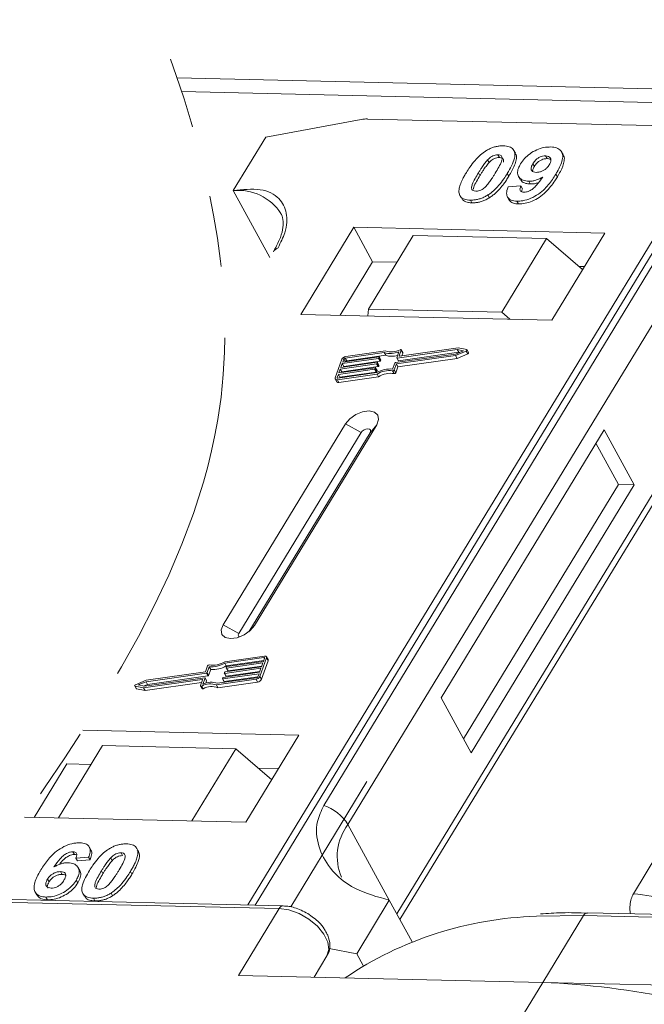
# Model space of a CAD drawing. Header units: millimetres. Extents: x 2098 to 3561, y 550 to 1583.
# Tile 75 of 84: x 3274 to 3302, y 1347 to 1392. Entities that reach past the tile are written whole.
import ezdxf

# ---------------------------------------------------------------- set-up
doc = ezdxf.new("R2010")
doc.units = ezdxf.units.MM
doc.linetypes.add('PHANTOM2', pattern=[31.75, 15.875, -3.175, 3.175, -3.175, 3.175, -3.175])

msp = doc.modelspace()

# ---------------------------------------------------------------- linework, layer by layer
at = {"color": 7, "linetype": 'Continuous', "lineweight": 15}
for p, q in [((3308.192, 1388.652), (3280.735, 1389.282)), ((3280.945, 1388.655), (3308.178, 1388.03)), ((3305.675, 1387.029), (3283.979, 1351.372)), ((3284.796, 1386.575), (3289.173, 1387.38)), ((3289.459, 1387.401), (3305.675, 1387.029)), ((3284.796, 1386.575), (3283.302, 1384.12)), ((3284.311, 1351.365), (3305.992, 1386.994)), ((3295.434, 1385.761), (3295.503, 1385.635)), ((3296.232, 1385.832), (3296.163, 1385.958)), ((3297.689, 1385.585), (3297.62, 1385.711)), ((3298.42, 1385.767), (3298.351, 1385.893)), ((3294.963, 1385.528), (3295.032, 1385.402)), ((3297.034, 1385.352), (3297.103, 1385.226)), ((3294.541, 1384.937), (3294.61, 1384.811)), ((3295.933, 1384.775), (3295.864, 1384.902)), ((3296.38, 1384.772), (3296.449, 1384.646)), ((3298.156, 1384.746), (3298.087, 1384.872)), ((3295.905, 1384.294), (3296.489, 1384.333)), ((3296.489, 1384.333), (3296.558, 1384.207)), ((3296.846, 1384.548), (3296.915, 1384.422)), ((3283.302, 1384.12), (3284.984, 1381.045)), ((3294.977, 1383.918), (3295.046, 1383.792)), ((3293.745, 1383.821), (3293.814, 1383.695)), ((3294.17, 1383.684), (3294.239, 1383.558)), ((3295.869, 1383.828), (3295.938, 1383.702)), ((3296.303, 1383.635), (3296.372, 1383.509)), ((3288.833, 1382.437), (3286.405, 1378.447)), ((3300.325, 1382.173), (3288.833, 1382.437)), ((3288.833, 1382.437), (3289.695, 1380.861)), ((3291.555, 1382.063), (3289.501, 1378.687)), ((3297.661, 1381.923), (3291.555, 1382.063)), ((3297.898, 1378.184), (3300.325, 1382.173)), ((3295.606, 1378.547), (3297.661, 1381.923)), ((3297.661, 1381.923), (3299.305, 1380.496)), ((3302.766, 1381.102), (3287.453, 1355.936)), ((3289.695, 1380.861), (3288.201, 1378.406)), ((3290.808, 1380.835), (3289.695, 1380.861)), ((3299.392, 1380.638), (3299.134, 1380.644)), ((3288.561, 1355.059), (3303.874, 1380.225)), ((3286.405, 1378.447), (3297.898, 1378.184)), ((3289.501, 1378.687), (3289.477, 1378.377)), ((3295.606, 1378.547), (3289.501, 1378.687)), ((3295.975, 1378.228), (3295.606, 1378.547)), ((3290.225, 1376.698), (3288.437, 1376.444)), ((3290.279, 1376.773), (3288.463, 1376.515)), ((3290.294, 1376.572), (3290.225, 1376.698)), ((3290.738, 1376.233), (3293.498, 1376.624)), ((3290.798, 1376.46), (3290.897, 1376.734)), ((3293.574, 1376.837), (3290.815, 1376.445)), ((3290.884, 1376.319), (3293.643, 1376.711)), ((3290.915, 1376.544), (3291.007, 1376.8)), ((3293.618, 1376.911), (3290.932, 1376.529)), ((3291.076, 1376.693), (3291.007, 1376.819)), ((3291.007, 1376.8), (3291.076, 1376.674)), ((3291.029, 1376.543), (3291.076, 1376.674)), ((3293.491, 1376.556), (3293.983, 1376.763)), ((3293.498, 1376.624), (3293.859, 1376.777)), ((3293.56, 1376.43), (3294.052, 1376.637)), ((3293.859, 1376.777), (3293.574, 1376.837)), ((3293.643, 1376.711), (3293.574, 1376.837)), ((3294.006, 1376.828), (3293.618, 1376.911)), ((3293.643, 1376.711), (3293.683, 1376.703)), ((3293.983, 1376.763), (3294.052, 1376.637)), ((3294.091, 1376.692), (3294.022, 1376.818)), ((3288.287, 1376.389), (3287.981, 1375.538)), ((3289.873, 1376.177), (3288.213, 1375.941)), ((3288.239, 1376.012), (3289.899, 1376.248)), ((3288.302, 1376.19), (3288.239, 1376.012)), ((3289.962, 1376.425), (3288.302, 1376.19)), ((3288.371, 1376.063), (3288.302, 1376.19)), ((3288.328, 1376.26), (3289.988, 1376.496)), ((3288.379, 1376.402), (3288.328, 1376.26)), ((3288.371, 1376.063), (3290.031, 1376.299)), ((3288.447, 1376.277), (3288.379, 1376.402)), ((3288.437, 1376.444), (3288.506, 1376.318)), ((3288.506, 1376.318), (3290.294, 1376.572)), ((3289.942, 1376.051), (3289.873, 1376.177)), ((3289.915, 1376.233), (3289.903, 1376.198)), ((3289.972, 1376.072), (3289.903, 1376.198)), ((3289.984, 1376.117), (3289.915, 1376.243)), ((3289.984, 1376.107), (3289.915, 1376.233)), ((3290.031, 1376.299), (3289.962, 1376.425)), ((3290.005, 1376.482), (3289.992, 1376.446)), ((3290.061, 1376.32), (3289.992, 1376.446)), ((3290.073, 1376.365), (3290.004, 1376.491)), ((3290.073, 1376.356), (3290.005, 1376.482)), ((3290.061, 1376.32), (3290.073, 1376.356)), ((3290.611, 1375.937), (3290.709, 1376.212)), ((3290.683, 1375.897), (3290.782, 1376.171)), ((3290.782, 1376.171), (3293.491, 1376.556)), ((3290.851, 1376.045), (3290.782, 1376.171)), ((3290.798, 1376.451), (3290.867, 1376.325)), ((3290.884, 1376.319), (3290.815, 1376.445)), ((3290.851, 1376.045), (3293.56, 1376.43)), ((3290.923, 1376.529), (3290.915, 1376.544)), ((3293.56, 1376.43), (3293.491, 1376.556)), ((3288.106, 1375.522), (3289.894, 1375.776)), ((3289.784, 1375.929), (3288.124, 1375.693)), ((3288.149, 1375.764), (3289.81, 1376)), ((3288.213, 1375.941), (3288.149, 1375.764)), ((3288.193, 1375.567), (3289.853, 1375.803)), ((3288.282, 1375.815), (3288.213, 1375.941)), ((3288.27, 1375.781), (3288.282, 1375.815)), ((3288.282, 1375.815), (3289.942, 1376.051)), ((3288.359, 1376.029), (3288.371, 1376.063)), ((3289.853, 1375.803), (3289.784, 1375.929)), ((3289.826, 1375.985), (3289.813, 1375.95)), ((3289.882, 1375.824), (3289.813, 1375.95)), ((3289.895, 1375.868), (3289.826, 1375.994)), ((3289.826, 1375.985), (3289.895, 1375.859)), ((3289.882, 1375.824), (3289.895, 1375.859)), ((3289.972, 1376.072), (3289.984, 1376.107)), ((3290.606, 1375.856), (3290.675, 1375.73)), ((3290.752, 1375.771), (3290.683, 1375.897)), ((3290.752, 1375.771), (3290.851, 1376.045)), ((3306.116, 1376.127), (3290.803, 1350.961)), ((3287.983, 1375.483), (3288.052, 1375.357)), ((3288.124, 1375.693), (3288.073, 1375.551)), ((3288.073, 1375.551), (3288.089, 1375.523)), ((3288.081, 1375.451), (3289.897, 1375.709)), ((3288.149, 1375.325), (3288.081, 1375.451)), ((3288.193, 1375.567), (3288.124, 1375.693)), ((3288.149, 1375.325), (3289.966, 1375.583)), ((3288.181, 1375.533), (3288.193, 1375.567)), ((3289.966, 1375.583), (3289.897, 1375.709)), ((3290.946, 1350.7), (3306.149, 1375.686)), ((3288.445, 1373.421), (3282.843, 1364.215)), ((3289.166, 1373.031), (3283.563, 1363.824)), ((3284.023, 1363.898), (3289.575, 1373.022)), ((3284.28, 1364.182), (3289.882, 1373.389)), ((3288.445, 1373.421), (3289.166, 1373.031)), ((3289.882, 1373.389), (3289.575, 1373.022)), ((3300.297, 1373.149), (3292.828, 1360.873)), ((3301.677, 1370.628), (3300.297, 1373.149)), ((3300.959, 1370.644), (3299.924, 1372.535)), ((3293.862, 1358.982), (3300.959, 1370.644)), ((3294.207, 1358.352), (3301.677, 1370.628)), ((3301.677, 1370.628), (3300.959, 1370.644)), ((3283.563, 1363.824), (3282.843, 1364.215)), ((3284.28, 1364.182), (3284.091, 1363.956)), ((3284.736, 1362.781), (3282.919, 1362.523)), ((3284.71, 1362.71), (3282.922, 1362.456)), ((3284.529, 1361.843), (3284.835, 1362.694)), ((3284.692, 1362.539), (3284.743, 1362.681)), ((3284.737, 1362.662), (3284.71, 1362.71)), ((3284.903, 1362.623), (3284.834, 1362.749)), ((3284.835, 1362.694), (3284.904, 1362.568)), ((3282.133, 1362.335), (3282.035, 1362.061)), ((3282.206, 1362.295), (3282.107, 1362.021)), ((3282.275, 1362.169), (3282.206, 1362.295)), ((3284.578, 1362.22), (3282.917, 1361.984)), ((3282.991, 1362.33), (3282.922, 1362.456)), ((3282.943, 1362.055), (3284.603, 1362.291)), ((3282.99, 1362.247), (3283.003, 1362.283)), ((3282.99, 1362.238), (3283.059, 1362.112)), ((3282.991, 1362.33), (3284.705, 1362.574)), ((3284.667, 1362.468), (3283.007, 1362.233)), ((3283.076, 1362.107), (3283.007, 1362.233)), ((3283.032, 1362.304), (3284.692, 1362.539)), ((3283.076, 1362.107), (3284.615, 1362.325)), ((3284.514, 1362.043), (3284.578, 1362.22)), ((3284.598, 1361.717), (3284.904, 1362.568)), ((3284.603, 1362.291), (3284.667, 1362.468)), ((3279.242, 1361.395), (3282.002, 1361.787)), ((3282.078, 1362), (3279.319, 1361.608)), ((3282.035, 1362.061), (3279.325, 1361.676)), ((3279.388, 1361.482), (3282.147, 1361.874)), ((3282.018, 1361.773), (3281.92, 1361.498)), ((3282.087, 1361.656), (3282.018, 1361.782)), ((3282.087, 1361.647), (3282.018, 1361.773)), ((3282.147, 1361.874), (3282.078, 1362)), ((3282.176, 1361.895), (3282.107, 1362.021)), ((3282.176, 1361.895), (3282.275, 1362.169)), ((3282.591, 1361.534), (3284.379, 1361.788)), ((3282.812, 1361.751), (3282.825, 1361.786)), ((3282.812, 1361.742), (3282.881, 1361.615)), ((3284.489, 1361.972), (3282.828, 1361.736)), ((3282.897, 1361.61), (3282.828, 1361.736)), ((3282.854, 1361.807), (3284.514, 1362.043)), ((3282.897, 1361.61), (3284.437, 1361.829)), ((3282.901, 1361.999), (3282.914, 1362.034)), ((3282.901, 1361.99), (3282.97, 1361.864)), ((3282.986, 1361.858), (3282.917, 1361.984)), ((3282.986, 1361.858), (3284.526, 1362.077)), ((3284.438, 1361.83), (3284.489, 1361.972)), ((3284.598, 1361.717), (3284.529, 1361.843)), ((3278.794, 1361.414), (3278.863, 1361.288)), ((3278.81, 1361.404), (3279.198, 1361.322)), ((3278.879, 1361.278), (3278.81, 1361.404)), ((3279.325, 1361.676), (3278.834, 1361.469)), ((3278.879, 1361.278), (3279.267, 1361.196)), ((3279.319, 1361.608), (3278.957, 1361.456)), ((3278.957, 1361.456), (3279.242, 1361.395)), ((3279.198, 1361.322), (3281.884, 1361.703)), ((3279.267, 1361.196), (3279.198, 1361.322)), ((3279.202, 1361.404), (3279.388, 1361.482)), ((3279.267, 1361.196), (3281.856, 1361.563)), ((3279.388, 1361.482), (3279.319, 1361.608)), ((3281.901, 1361.689), (3281.809, 1361.432)), ((3281.809, 1361.414), (3281.878, 1361.288)), ((3281.932, 1361.283), (3281.863, 1361.409)), ((3281.898, 1361.679), (3281.884, 1361.703)), ((3282.049, 1361.542), (3282.087, 1361.647)), ((3282.537, 1361.459), (3284.354, 1361.717)), ((3282.606, 1361.333), (3282.537, 1361.459)), ((3282.606, 1361.333), (3284.423, 1361.591)), ((3284.354, 1361.717), (3284.423, 1361.591)), ((3292.828, 1360.873), (3294.207, 1358.352)), ((3286.32, 1359.156), (3276.42, 1359.383)), ((3283.892, 1355.166), (3286.32, 1359.156)), ((3277.325, 1358.678), (3275.308, 1355.363)), ((3277.325, 1358.678), (3283.431, 1358.537)), ((3281.414, 1355.223), (3283.431, 1358.537)), ((3283.431, 1358.537), (3285.075, 1357.11)), ((3275.689, 1357.844), (3274.195, 1355.389)), ((3276.802, 1357.818), (3275.689, 1357.844)), ((3285.386, 1357.621), (3284.462, 1357.642)), ((3289.433, 1357.03), (3285.941, 1351.291)), ((3273.744, 1355.399), (3283.892, 1355.166)), ((3288.561, 1355.059), (3290.458, 1351.592)), ((3275.964, 1353.813), (3276.033, 1353.687)), ((3276.786, 1353.901), (3276.717, 1354.027)), ((3278.167, 1353.762), (3278.236, 1353.636)), ((3278.848, 1354.023), (3278.841, 1354.034)), ((3278.92, 1353.904), (3278.989, 1353.778)), ((3301.643, 1351.89), (3302.764, 1353.732)), ((3276.682, 1353.562), (3276.098, 1353.523)), ((3276.098, 1353.523), (3276.167, 1353.396)), ((3276.167, 1353.396), (3276.751, 1353.435)), ((3276.682, 1353.562), (3276.751, 1353.435)), ((3277.765, 1353.403), (3277.696, 1353.529)), ((3275.399, 1352.9), (3275.468, 1352.774)), ((3276.276, 1352.954), (3276.207, 1353.08)), ((3277.272, 1352.936), (3277.341, 1352.81)), ((3278.599, 1352.906), (3278.668, 1352.78)), ((3274.8, 1352.556), (3274.869, 1352.43)), ((3276.12, 1352.515), (3276.189, 1352.389)), ((3274.235, 1351.965), (3274.304, 1351.839)), ((3276.422, 1351.898), (3276.491, 1351.772)), ((3277.71, 1351.919), (3277.779, 1351.793)), ((3271, 1351.541), (3285.41, 1351.211)), ((3285.592, 1351.335), (3271.092, 1351.668)), ((3274.729, 1351.735), (3274.798, 1351.609)), ((3276.903, 1351.685), (3276.972, 1351.559)), ((3290.458, 1351.592), (3288.964, 1349.137)), ((3290.458, 1351.592), (3291.5, 1349.687)), ((3285.41, 1351.211), (3283.542, 1348.142)), ((3297.194, 1350.852), (3299.353, 1350.891)), ((3297.486, 1347.822), (3299.353, 1350.891)), ((3299.353, 1350.891), (3333.536, 1350.106)), ((3333.719, 1350.231), (3299.536, 1351.015)), ((3287.701, 1349.379), (3288.964, 1349.137)), ((3288.964, 1349.137), (3289.263, 1348.59)), ((3287.603, 1349.035), (3287.011, 1348.062)), ((3287.011, 1348.062), (3287.603, 1349.035)), ((3283.542, 1348.142), (3297.486, 1347.822)), ((3297.486, 1347.822), (3295.805, 1345.06)), ((3311.429, 1347.502), (3297.486, 1347.822))]:
    msp.add_line(p, q, dxfattribs=at)
at = {"color": 7, "linetype": 'Continuous', "lineweight": 15, "flags": 128}
for points in [[(3290.953, 1376.823), (3290.965, 1376.827), (3290.977, 1376.83), (3290.988, 1376.83), (3290.997, 1376.827), (3291.004, 1376.823), (3291.008, 1376.817), (3291.009, 1376.809), (3291.007, 1376.8)], [(3294.006, 1376.828), (3294.016, 1376.825), (3294.022, 1376.818), (3294.024, 1376.81), (3294.022, 1376.8), (3294.017, 1376.789), (3294.008, 1376.779), (3293.996, 1376.77), (3293.983, 1376.763)], [(3294.052, 1376.637), (3294.065, 1376.644), (3294.077, 1376.653), (3294.086, 1376.663), (3294.091, 1376.674), (3294.093, 1376.684), (3294.091, 1376.692)], [(3289.899, 1376.248), (3289.903, 1376.248), (3289.907, 1376.248), (3289.91, 1376.247), (3289.913, 1376.245), (3289.915, 1376.243), (3289.916, 1376.24), (3289.916, 1376.237), (3289.915, 1376.233)], [(3289.988, 1376.496), (3289.992, 1376.497), (3289.996, 1376.496), (3290, 1376.495), (3290.002, 1376.493), (3290.004, 1376.491), (3290.005, 1376.488), (3290.005, 1376.485), (3290.005, 1376.482)], [(3290.815, 1376.445), (3290.81, 1376.445), (3290.806, 1376.445), (3290.803, 1376.447), (3290.8, 1376.448), (3290.799, 1376.45), (3290.798, 1376.453), (3290.797, 1376.456), (3290.798, 1376.46)], [(3290.932, 1376.529), (3290.927, 1376.529), (3290.924, 1376.529), (3290.92, 1376.53), (3290.917, 1376.532), (3290.916, 1376.534), (3290.915, 1376.537), (3290.914, 1376.54), (3290.915, 1376.544)], [(3289.81, 1376), (3289.814, 1376), (3289.818, 1376), (3289.821, 1375.999), (3289.824, 1375.997), (3289.826, 1375.995), (3289.827, 1375.992), (3289.827, 1375.989), (3289.826, 1375.985)], [(3288.081, 1375.451), (3288.054, 1375.45), (3288.031, 1375.452), (3288.011, 1375.458), (3287.995, 1375.469), (3287.983, 1375.482), (3287.977, 1375.499), (3287.977, 1375.518), (3287.981, 1375.538)], [(3288.073, 1375.551), (3288.071, 1375.544), (3288.072, 1375.538), (3288.074, 1375.533), (3288.077, 1375.528), (3288.083, 1375.525), (3288.089, 1375.522), (3288.097, 1375.522), (3288.106, 1375.522)], [(3289.882, 1373.389), (3289.97, 1373.625), (3289.935, 1373.827), (3289.783, 1373.966), (3289.537, 1374.019), (3289.234, 1373.978), (3288.92, 1373.851), (3288.643, 1373.655), (3288.445, 1373.421)], [(3289.575, 1373.022), (3289.6, 1373.089), (3289.59, 1373.147), (3289.547, 1373.187), (3289.477, 1373.202), (3289.39, 1373.19), (3289.301, 1373.154), (3289.222, 1373.098), (3289.166, 1373.031)], [(3282.843, 1364.215), (3282.755, 1363.978), (3282.789, 1363.776), (3282.941, 1363.637), (3283.188, 1363.584), (3283.491, 1363.625), (3283.805, 1363.752), (3284.082, 1363.948), (3284.28, 1364.182)], [(3283.563, 1363.824), (3283.538, 1363.757), (3283.548, 1363.699), (3283.591, 1363.66), (3283.596, 1363.658)], [(3284.743, 1362.681), (3284.745, 1362.688), (3284.745, 1362.694), (3284.743, 1362.7), (3284.739, 1362.704), (3284.734, 1362.708), (3284.727, 1362.71), (3284.719, 1362.711), (3284.71, 1362.71)], [(3284.736, 1362.781), (3284.762, 1362.783), (3284.785, 1362.781), (3284.806, 1362.774), (3284.822, 1362.764), (3284.833, 1362.75), (3284.839, 1362.733), (3284.84, 1362.715), (3284.835, 1362.694)], [(3283.007, 1362.233), (3283.002, 1362.232), (3282.998, 1362.233), (3282.995, 1362.234), (3282.992, 1362.236), (3282.99, 1362.238), (3282.989, 1362.241), (3282.989, 1362.244), (3282.99, 1362.247)], [(3282.002, 1361.787), (3282.006, 1361.787), (3282.01, 1361.787), (3282.013, 1361.786), (3282.016, 1361.784), (3282.018, 1361.782), (3282.019, 1361.779), (3282.019, 1361.776), (3282.018, 1361.773)], [(3282.828, 1361.736), (3282.824, 1361.736), (3282.82, 1361.736), (3282.817, 1361.737), (3282.814, 1361.739), (3282.812, 1361.741), (3282.811, 1361.744), (3282.811, 1361.747), (3282.812, 1361.751)], [(3282.917, 1361.984), (3282.913, 1361.984), (3282.909, 1361.985), (3282.906, 1361.986), (3282.903, 1361.987), (3282.901, 1361.99), (3282.9, 1361.992), (3282.9, 1361.996), (3282.901, 1361.999)], [(3278.81, 1361.404), (3278.801, 1361.408), (3278.795, 1361.414), (3278.792, 1361.423), (3278.794, 1361.433), (3278.8, 1361.443), (3278.809, 1361.453), (3278.82, 1361.462), (3278.834, 1361.469)], [(3281.863, 1361.409), (3281.851, 1361.405), (3281.839, 1361.403), (3281.828, 1361.403), (3281.819, 1361.405), (3281.813, 1361.409), (3281.808, 1361.416), (3281.807, 1361.423), (3281.809, 1361.432)], [(3281.878, 1361.288), (3281.882, 1361.283), (3281.888, 1361.279), (3281.897, 1361.277), (3281.908, 1361.277), (3281.92, 1361.279), (3281.932, 1361.283)], [(3281.884, 1361.703), (3281.889, 1361.703), (3281.893, 1361.703), (3281.896, 1361.702), (3281.899, 1361.7), (3281.901, 1361.698), (3281.902, 1361.695), (3281.902, 1361.692), (3281.901, 1361.689)], [(3285.41, 1351.211), (3285.856, 1351.147), (3286.324, 1350.98), (3286.772, 1350.724), (3287.163, 1350.402), (3287.461, 1350.041), (3287.643, 1349.672), (3287.691, 1349.326), (3287.603, 1349.035)]]:
    msp.add_lwpolyline(points, dxfattribs=at)
at = {"color": 7, "linetype": 'Continuous', "lineweight": 15}
for centre, radius, start, end in [((3289.418, 1385.998), 1.404, 88.3644, 100.0749), ((3283.542, 1381.812), 2.32, 32.7281, 95.9449), ((3285.56, 1381.057), 0.486, 114.0472, 148.0355), ((3290.516, 1377.557), 0.907, 251.2927, 294.8085), ((3290.561, 1377.542), 0.819, 249.8549, 298.6145), ((3291.057, 1376.683), 0.0214, 336.1246, 26.8104), ((3288.492, 1376.289), 0.229, 97.4207, 153.8527), ((3288.447, 1376.369), 0.0762, 97.4207, 153.8527), ((3288.516, 1376.242), 0.0769, 97.5763, 152.4403), ((3289.868, 1376.215), 0.0381, 277.4207, 333.8527), ((3289.958, 1376.463), 0.0381, 277.4207, 333.8527), ((3290.027, 1376.337), 0.0381, 277.4207, 333.8527), ((3290.063, 1376.36), 0.011, 336.9348, 26.0002), ((3290.576, 1377.374), 0.85, 250.6487, 287.8017), ((3290.743, 1376.195), 0.0381, 97.4207, 153.8527), ((3290.879, 1376.333), 0.0149, 216.6597, 287.1115), ((3289.779, 1375.967), 0.0381, 277.4207, 333.8527), ((3289.848, 1375.84), 0.0381, 277.4207, 333.8527), ((3290.497, 1374.77), 1.173, 84.4424, 120.9301), ((3289.885, 1375.863), 0.011, 336.9348, 26.0002), ((3290.44, 1374.872), 0.998, 80.3986, 122.9491), ((3289.937, 1376.089), 0.0381, 277.4207, 333.8527), ((3290.509, 1374.746), 0.998, 80.3986, 122.9491), ((3289.974, 1376.112), 0.011, 336.9348, 26.0002), ((3290.616, 1375.928), 0.0736, 261.7629, 334.647), ((3290.685, 1375.802), 0.0736, 261.7629, 334.647), ((3288.123, 1375.41), 0.0892, 216.6597, 287.1115), ((3282.2, 1362.304), 0.0736, 81.7629, 154.647), ((3282.319, 1363.463), 1.173, 264.4424, 300.9301), ((3282.377, 1363.36), 0.998, 260.3986, 302.9491), ((3282.388, 1363.337), 1.173, 264.4424, 300.9301), ((3283.037, 1362.266), 0.0381, 97.4207, 153.8527), ((3284.843, 1362.594), 0.0661, 336.9348, 26.0002), ((3282.073, 1362.038), 0.0381, 277.4207, 333.8527), ((3282.142, 1361.912), 0.0381, 277.4207, 333.8527), ((3282.859, 1361.769), 0.0381, 97.4207, 153.8527), ((3282.948, 1362.018), 0.0381, 97.4207, 153.8527), ((3282.982, 1361.873), 0.0149, 216.6597, 287.1115), ((3283.071, 1362.121), 0.0149, 216.6597, 287.1115), ((3284.324, 1361.944), 0.229, 277.4207, 333.8527), ((3284.369, 1361.864), 0.0762, 277.4207, 333.8527), ((3278.882, 1361.299), 0.0212, 210.2186, 262.8226), ((3282.255, 1360.69), 0.819, 69.8549, 118.6145), ((3282.3, 1360.675), 0.907, 71.2927, 114.8085), ((3282.324, 1360.564), 0.819, 69.8549, 118.6145), ((3282.077, 1361.651), 0.011, 336.9348, 26.0002), ((3282.893, 1361.624), 0.0149, 216.6597, 287.1115), ((3284.393, 1361.818), 0.229, 277.4207, 333.8527), ((3286.811, 1353.987), 2.052, 31.4947, 71.765), ((3290.507, 1353.596), 2.434, 143.0587, 202.974), ((3285.602, 1351.125), 0.21, 92.0598, 156.0028), ((3299.553, 1350.795), 0.221, 94.3757, 154.3004), ((3297.662, 1334.387), 16.472, 91.6287, 124.0831), ((3295.909, 1309.965), 37.889, 68.9709, 87.6149)]:
    msp.add_arc(centre, radius, start, end, dxfattribs=at)
at = {"color": 3, "linetype": 'PHANTOM2', "lineweight": 9, "ltscale": 1.030123}
msp.add_spline([(3272.031, 1407.865), (3282.604, 1373.628), (3258.939, 1328.817), (3269.512, 1294.58)], degree=3, dxfattribs=at)
at = {"color": 7, "linetype": 'Continuous', "lineweight": 15}
for points, knots in [([(3294.877, 1385.936), (3294.927, 1385.966), (3295.03, 1386.027), (3295.195, 1386.095), (3295.361, 1386.143), (3295.497, 1386.164), (3295.604, 1386.171), (3295.657, 1386.17), (3295.683, 1386.17)], [0, 0, 0, 0, 0.193776, 0.3936, 0.587864, 0.788908, 0.894169, 1, 1, 1, 1]), ([(3295.683, 1386.17), (3295.777, 1386.162), (3295.965, 1386.145), (3296.143, 1386.017), (3296.229, 1385.833), (3296.185, 1385.46), (3296, 1385.139), (3295.864, 1384.902)], [0, 0, 0, 0, 0.147566, 0.296688, 0.431278, 0.580404, 1, 1, 1, 1]), ([(3296.467, 1385.34), (3296.523, 1385.423), (3296.635, 1385.589), (3296.897, 1385.819), (3297.208, 1385.996), (3297.547, 1386.109), (3297.752, 1386.116), (3297.858, 1386.12)], [0, 0, 0, 0, 0.197927, 0.397728, 0.597413, 0.790584, 1, 1, 1, 1]), ([(3297.858, 1386.12), (3297.951, 1386.112), (3298.138, 1386.094), (3298.322, 1385.964), (3298.417, 1385.772), (3298.39, 1385.44), (3298.239, 1385.126), (3298.109, 1384.908), (3298.087, 1384.872)], [0, 0, 0, 0, 0.148288, 0.2977445, 0.4437132, 0.6077915, 0.9347078, 1, 1, 1, 1]), ([(3293.988, 1384.95), (3294.04, 1385.031), (3294.157, 1385.218), (3294.406, 1385.541), (3294.665, 1385.798), (3294.856, 1385.922), (3294.877, 1385.936)], [0, 0, 0, 0, 0.236731, 0.537555, 0.949668, 1, 1, 1, 1]), ([(3294.963, 1385.528), (3295.005, 1385.57), (3295.075, 1385.638), (3295.199, 1385.713), (3295.313, 1385.752), (3295.39, 1385.761), (3295.43, 1385.761), (3295.434, 1385.761)], [0, 0, 0, 0, 0.334804, 0.542561, 0.750382, 0.970721, 1, 1, 1, 1]), ([(3295.434, 1385.761), (3295.473, 1385.757), (3295.543, 1385.749), (3295.609, 1385.7), (3295.635, 1385.607), (3295.601, 1385.437), (3295.479, 1385.196), (3295.37, 1385.012), (3295.314, 1384.919)], [0, 0, 0, 0, 0.1046136, 0.1888141, 0.2735119, 0.444127, 0.7194809, 1, 1, 1, 1]), ([(3295.933, 1384.775), (3295.981, 1384.857), (3296.131, 1385.113), (3296.276, 1385.451), (3296.299, 1385.728), (3296.237, 1385.804), (3296.22, 1385.824)], [0, 0, 0, 0, 0.220552, 0.687786, 0.91457, 1, 1, 1, 1]), ([(3297.034, 1385.352), (3297.07, 1385.405), (3297.126, 1385.49), (3297.246, 1385.598), (3297.365, 1385.663), (3297.495, 1385.705), (3297.575, 1385.709), (3297.62, 1385.711)], [0, 0, 0, 0, 0.2913202, 0.4655393, 0.6416315, 0.798664, 1, 1, 1, 1]), ([(3297.62, 1385.711), (3297.666, 1385.706), (3297.759, 1385.694), (3297.84, 1385.62), (3297.874, 1385.521), (3297.847, 1385.408), (3297.806, 1385.333), (3297.787, 1385.299)], [0, 0, 0, 0, 0.207955, 0.420406, 0.62732, 0.827707, 1, 1, 1, 1]), ([(3298.156, 1384.746), (3298.204, 1384.828), (3298.349, 1385.075), (3298.477, 1385.409), (3298.485, 1385.673), (3298.422, 1385.745), (3298.409, 1385.76)], [0, 0, 0, 0, 0.227122, 0.68486, 0.934898, 1, 1, 1, 1]), ([(3294.541, 1384.937), (3294.566, 1384.978), (3294.616, 1385.06), (3294.688, 1385.17), (3294.756, 1385.269), (3294.819, 1385.356), (3294.885, 1385.443), (3294.937, 1385.499), (3294.963, 1385.528)], [0, 0, 0, 0, 0.205942, 0.411959, 0.558149, 0.704502, 0.851801, 1, 1, 1, 1]), ([(3294.61, 1384.811), (3294.635, 1384.852), (3294.685, 1384.934), (3294.757, 1385.044), (3294.825, 1385.143), (3294.888, 1385.23), (3294.954, 1385.317), (3295.006, 1385.373), (3295.032, 1385.402)], [0, 0, 0, 0, 0.2059417, 0.4119594, 0.558149, 0.7045024, 0.8518015, 1, 1, 1, 1]), ([(3295.032, 1385.402), (3295.074, 1385.444), (3295.144, 1385.512), (3295.268, 1385.587), (3295.382, 1385.626), (3295.459, 1385.634), (3295.499, 1385.635), (3295.503, 1385.635)], [0, 0, 0, 0, 0.334804, 0.542561, 0.750382, 0.970721, 1, 1, 1, 1]), ([(3295.503, 1385.635), (3295.542, 1385.631), (3295.612, 1385.623), (3295.677, 1385.574), (3295.7, 1385.506), (3295.688, 1385.453), (3295.682, 1385.426)], [0, 0, 0, 0, 0.293658, 0.530016, 0.767769, 1, 1, 1, 1]), ([(3296.846, 1384.548), (3296.753, 1384.558), (3296.567, 1384.577), (3296.395, 1384.716), (3296.318, 1384.908), (3296.35, 1385.128), (3296.432, 1385.276), (3296.467, 1385.34)], [0, 0, 0, 0, 0.2101886, 0.4217733, 0.6236035, 0.8370344, 1, 1, 1, 1]), ([(3297.188, 1384.955), (3297.141, 1384.96), (3297.055, 1384.968), (3296.973, 1385.029), (3296.942, 1385.111), (3296.963, 1385.223), (3297.008, 1385.304), (3297.034, 1385.352)], [0, 0, 0, 0, 0.213937, 0.398075, 0.583091, 0.751666, 1, 1, 1, 1]), ([(3297.021, 1385.004), (3297.024, 1385.03), (3297.031, 1385.101), (3297.075, 1385.177), (3297.103, 1385.226)], [0, 0, 0, 0, 0.366323, 1, 1, 1, 1]), ([(3297.103, 1385.226), (3297.139, 1385.279), (3297.195, 1385.364), (3297.315, 1385.472), (3297.434, 1385.536), (3297.564, 1385.579), (3297.644, 1385.583), (3297.689, 1385.585)], [0, 0, 0, 0, 0.29132, 0.465539, 0.641632, 0.798664, 1, 1, 1, 1]), ([(3297.787, 1385.299), (3297.754, 1385.251), (3297.699, 1385.169), (3297.573, 1385.067), (3297.446, 1385.001), (3297.311, 1384.959), (3297.229, 1384.956), (3297.188, 1384.955)], [0, 0, 0, 0, 0.267394, 0.447214, 0.627122, 0.813065, 1, 1, 1, 1]), ([(3297.689, 1385.585), (3297.737, 1385.581), (3297.81, 1385.575), (3297.848, 1385.536), (3297.861, 1385.522)], [0, 0, 0, 0, 0.652821, 1, 1, 1, 1]), ([(3293.667, 1383.951), (3293.659, 1383.985), (3293.642, 1384.053), (3293.653, 1384.201), (3293.703, 1384.391), (3293.794, 1384.599), (3293.891, 1384.786), (3293.956, 1384.895), (3293.988, 1384.95)], [0, 0, 0, 0, 0.1184406, 0.2393457, 0.4595932, 0.6849248, 0.8422399, 1, 1, 1, 1]), ([(3294.419, 1384.093), (3294.373, 1384.099), (3294.299, 1384.109), (3294.24, 1384.165), (3294.222, 1384.261), (3294.258, 1384.431), (3294.383, 1384.67), (3294.488, 1384.848), (3294.541, 1384.937)], [0, 0, 0, 0, 0.12537, 0.20229, 0.279179, 0.464758, 0.730582, 1, 1, 1, 1]), ([(3294.312, 1384.179), (3294.316, 1384.212), (3294.331, 1384.328), (3294.455, 1384.545), (3294.558, 1384.722), (3294.61, 1384.811)], [0, 0, 0, 0, 0.166989, 0.580698, 1, 1, 1, 1]), ([(3295.314, 1384.919), (3295.289, 1384.878), (3295.238, 1384.796), (3295.167, 1384.685), (3295.099, 1384.586), (3295.036, 1384.499), (3294.969, 1384.412), (3294.917, 1384.355), (3294.891, 1384.326)], [0, 0, 0, 0, 0.20527, 0.410616, 0.55715, 0.703844, 0.851471, 1, 1, 1, 1]), ([(3295.864, 1384.902), (3295.812, 1384.82), (3295.695, 1384.634), (3295.451, 1384.316), (3295.195, 1384.061), (3295.005, 1383.936), (3294.977, 1383.918)], [0, 0, 0, 0, 0.237281, 0.538591, 0.932677, 1, 1, 1, 1]), ([(3295.046, 1383.792), (3295.094, 1383.825), (3295.192, 1383.89), (3295.355, 1384.029), (3295.528, 1384.208), (3295.689, 1384.409), (3295.823, 1384.599), (3295.896, 1384.717), (3295.933, 1384.775)], [0, 0, 0, 0, 0.118595, 0.239509, 0.447458, 0.659935, 0.829685, 1, 1, 1, 1]), ([(3298.087, 1384.872), (3298.035, 1384.79), (3297.879, 1384.544), (3297.606, 1384.204), (3297.216, 1383.897), (3296.854, 1383.717), (3296.537, 1383.638), (3296.366, 1383.636), (3296.303, 1383.635)], [0, 0, 0, 0, 0.142337, 0.429127, 0.589943, 0.751205, 0.909895, 1, 1, 1, 1]), ([(3296.372, 1383.509), (3296.473, 1383.512), (3296.675, 1383.52), (3297.01, 1383.629), (3297.34, 1383.808), (3297.717, 1384.122), (3297.971, 1384.451), (3298.118, 1384.686), (3298.156, 1384.746)], [0, 0, 0, 0, 0.14324, 0.28761, 0.430449, 0.591135, 0.89544, 1, 1, 1, 1]), ([(3296.623, 1384.042), (3296.664, 1384.045), (3296.746, 1384.05), (3296.892, 1384.108), (3297.057, 1384.21), (3297.27, 1384.43), (3297.4, 1384.615), (3297.49, 1384.742)], [0, 0, 0, 0, 0.112015, 0.224355, 0.367768, 0.565827, 1, 1, 1, 1]), ([(3297.49, 1384.742), (3297.439, 1384.712), (3297.334, 1384.653), (3297.195, 1384.601), (3297.085, 1384.571), (3297.004, 1384.556), (3296.923, 1384.548), (3296.872, 1384.548), (3296.846, 1384.548)], [0, 0, 0, 0, 0.2434912, 0.4962659, 0.6182099, 0.7417038, 0.8701584, 1, 1, 1, 1]), ([(3294.891, 1384.326), (3294.849, 1384.284), (3294.78, 1384.217), (3294.656, 1384.141), (3294.543, 1384.103), (3294.466, 1384.093), (3294.425, 1384.093), (3294.419, 1384.093)], [0, 0, 0, 0, 0.333678, 0.540413, 0.747264, 0.961209, 1, 1, 1, 1]), ([(3296.303, 1383.635), (3296.21, 1383.644), (3296.041, 1383.66), (3295.884, 1383.777), (3295.814, 1383.953), (3295.843, 1384.137), (3295.892, 1384.26), (3295.905, 1384.294)], [0, 0, 0, 0, 0.242788, 0.438865, 0.634801, 0.900936, 1, 1, 1, 1]), ([(3296.489, 1384.333), (3296.469, 1384.283), (3296.438, 1384.208), (3296.448, 1384.118), (3296.494, 1384.068), (3296.559, 1384.046), (3296.606, 1384.043), (3296.623, 1384.042)], [0, 0, 0, 0, 0.344714, 0.529059, 0.714209, 0.892196, 1, 1, 1, 1]), ([(3296.461, 1384.652), (3296.474, 1384.623), (3296.516, 1384.528), (3296.677, 1384.443), (3296.844, 1384.428), (3296.915, 1384.422)], [0, 0, 0, 0, 0.20752, 0.66568, 1, 1, 1, 1]), ([(3296.915, 1384.422), (3296.964, 1384.423), (3297.065, 1384.425), (3297.197, 1384.454), (3297.275, 1384.481), (3297.297, 1384.489)], [0, 0, 0, 0, 0.409454, 0.83528, 1, 1, 1, 1]), ([(3285.362, 1381.501), (3285.48, 1381.736), (3285.781, 1382.335), (3285.794, 1383.13), (3285.439, 1383.835), (3284.624, 1384.25), (3283.741, 1384.163), (3283.302, 1384.12)], [0, 0, 0, 0, 0.125713, 0.321276, 0.524466, 0.763484, 1, 1, 1, 1]), ([(3294.17, 1383.684), (3294.123, 1383.686), (3294.028, 1383.691), (3293.902, 1383.721), (3293.795, 1383.772), (3293.727, 1383.835), (3293.687, 1383.897), (3293.673, 1383.933), (3293.667, 1383.951)], [0, 0, 0, 0, 0.192635, 0.388697, 0.582015, 0.783044, 0.890959, 1, 1, 1, 1]), ([(3294.977, 1383.918), (3294.926, 1383.888), (3294.824, 1383.827), (3294.659, 1383.759), (3294.493, 1383.711), (3294.357, 1383.69), (3294.25, 1383.683), (3294.197, 1383.684), (3294.17, 1383.684)], [0, 0, 0, 0, 0.193769, 0.393564, 0.587886, 0.789131, 0.894283, 1, 1, 1, 1]), ([(3296.519, 1384.065), (3296.521, 1384.091), (3296.525, 1384.137), (3296.548, 1384.186), (3296.558, 1384.207)], [0, 0, 0, 0, 0.569737, 1, 1, 1, 1]), ([(3293.818, 1383.697), (3293.83, 1383.683), (3293.866, 1383.644), (3293.957, 1383.601), (3294.063, 1383.573), (3294.16, 1383.561), (3294.213, 1383.559), (3294.239, 1383.558)], [0, 0, 0, 0, 0.143925, 0.415852, 0.697483, 0.848301, 1, 1, 1, 1]), ([(3294.239, 1383.558), (3294.288, 1383.558), (3294.387, 1383.559), (3294.545, 1383.582), (3294.711, 1383.626), (3294.851, 1383.683), (3294.963, 1383.742), (3295.018, 1383.775), (3295.046, 1383.792)], [0, 0, 0, 0, 0.193594, 0.390501, 0.584817, 0.78683, 0.892868, 1, 1, 1, 1]), ([(3295.941, 1383.704), (3295.977, 1383.656), (3296.046, 1383.564), (3296.22, 1383.517), (3296.334, 1383.511), (3296.372, 1383.509)], [0, 0, 0, 0, 0.415852, 0.802138, 1, 1, 1, 1]), ([(3285.486, 1383.064), (3285.497, 1383.049), (3285.566, 1382.956), (3285.602, 1382.752), (3285.586, 1382.347), (3285.451, 1381.866), (3285.246, 1381.494), (3285.146, 1381.314)], [0, 0, 0, 0, 0.054359, 0.333223, 0.559722, 0.78604, 1, 1, 1, 1]), ([(3287.453, 1355.936), (3287.342, 1355.69), (3287.057, 1355.06), (3287.166, 1354.042), (3287.724, 1352.968), (3288.815, 1352.048), (3289.912, 1351.744), (3290.458, 1351.592)], [0, 0, 0, 0, 0.125713, 0.321276, 0.524466, 0.763484, 1, 1, 1, 1]), ([(3274.5, 1352.983), (3274.552, 1353.065), (3274.708, 1353.311), (3274.981, 1353.651), (3275.37, 1353.958), (3275.732, 1354.138), (3276.05, 1354.217), (3276.221, 1354.22), (3276.283, 1354.22)], [0, 0, 0, 0, 0.142337, 0.429127, 0.589943, 0.751205, 0.909895, 1, 1, 1, 1]), ([(3276.283, 1354.22), (3276.377, 1354.212), (3276.547, 1354.196), (3276.702, 1354.078), (3276.772, 1353.904), (3276.744, 1353.72), (3276.696, 1353.597), (3276.682, 1353.562)], [0, 0, 0, 0, 0.2426908, 0.4390024, 0.635006, 0.8950587, 1, 1, 1, 1]), ([(3277.61, 1353.937), (3277.66, 1353.967), (3277.763, 1354.028), (3277.928, 1354.096), (3278.094, 1354.144), (3278.23, 1354.165), (3278.337, 1354.172), (3278.39, 1354.172), (3278.416, 1354.172)], [0, 0, 0, 0, 0.193776, 0.3936, 0.587864, 0.788908, 0.894169, 1, 1, 1, 1]), ([(3278.416, 1354.172), (3278.464, 1354.169), (3278.559, 1354.164), (3278.684, 1354.134), (3278.792, 1354.083), (3278.859, 1354.02), (3278.9, 1353.958), (3278.913, 1353.922), (3278.92, 1353.904)], [0, 0, 0, 0, 0.192627, 0.388684, 0.582013, 0.783201, 0.891038, 1, 1, 1, 1]), ([(3275.964, 1353.813), (3275.923, 1353.81), (3275.841, 1353.806), (3275.694, 1353.747), (3275.528, 1353.643), (3275.315, 1353.423), (3275.185, 1353.239), (3275.097, 1353.114)], [0, 0, 0, 0, 0.112049, 0.22438, 0.370115, 0.570276, 1, 1, 1, 1]), ([(3275.343, 1353.231), (3275.343, 1353.231), (3275.399, 1353.309), (3275.502, 1353.428), (3275.68, 1353.575), (3275.83, 1353.652), (3275.952, 1353.685), (3276.01, 1353.686), (3276.033, 1353.687)], [0, 0, 0, 0, 0.000071, 0.368569, 0.571075, 0.774891, 0.911654, 1, 1, 1, 1]), ([(3276.098, 1353.523), (3276.118, 1353.57), (3276.149, 1353.646), (3276.138, 1353.736), (3276.093, 1353.787), (3276.028, 1353.809), (3275.981, 1353.812), (3275.964, 1353.813)], [0, 0, 0, 0, 0.33384, 0.524547, 0.716372, 0.891824, 1, 1, 1, 1]), ([(3276.033, 1353.687), (3276.072, 1353.686), (3276.115, 1353.684), (3276.14, 1353.665), (3276.142, 1353.663)], [0, 0, 0, 0, 0.900108, 1, 1, 1, 1]), ([(3276.723, 1352.954), (3276.774, 1353.036), (3276.891, 1353.222), (3277.14, 1353.544), (3277.399, 1353.8), (3277.589, 1353.924), (3277.61, 1353.937)], [0, 0, 0, 0, 0.237381, 0.538918, 0.949082, 1, 1, 1, 1]), ([(3276.751, 1353.435), (3276.778, 1353.515), (3276.833, 1353.676), (3276.84, 1353.843), (3276.786, 1353.896), (3276.783, 1353.899)], [0, 0, 0, 0, 0.481785, 0.969308, 1, 1, 1, 1]), ([(3277.696, 1353.529), (3277.738, 1353.571), (3277.808, 1353.639), (3277.932, 1353.714), (3278.046, 1353.753), (3278.123, 1353.762), (3278.163, 1353.762), (3278.167, 1353.762)], [0, 0, 0, 0, 0.334804, 0.542561, 0.750382, 0.970721, 1, 1, 1, 1]), ([(3277.765, 1353.403), (3277.807, 1353.445), (3277.877, 1353.513), (3278.001, 1353.588), (3278.115, 1353.627), (3278.192, 1353.636), (3278.232, 1353.636), (3278.236, 1353.636)], [0, 0, 0, 0, 0.334804, 0.542561, 0.750382, 0.970721, 1, 1, 1, 1]), ([(3278.167, 1353.762), (3278.206, 1353.758), (3278.275, 1353.75), (3278.34, 1353.702), (3278.367, 1353.614), (3278.337, 1353.446), (3278.215, 1353.202), (3278.103, 1353.014), (3278.046, 1352.918)], [0, 0, 0, 0, 0.1056461, 0.1862213, 0.267042, 0.4315406, 0.7127076, 1, 1, 1, 1]), ([(3278.92, 1353.904), (3278.928, 1353.87), (3278.944, 1353.802), (3278.933, 1353.658), (3278.887, 1353.475), (3278.8, 1353.271), (3278.702, 1353.08), (3278.633, 1352.964), (3278.599, 1352.906)], [0, 0, 0, 0, 0.118432, 0.239329, 0.449434, 0.664178, 0.83182, 1, 1, 1, 1]), ([(3278.668, 1352.78), (3278.716, 1352.862), (3278.823, 1353.044), (3278.96, 1353.346), (3279.028, 1353.607), (3278.997, 1353.743), (3278.989, 1353.778)], [0, 0, 0, 0, 0.236775, 0.527928, 0.878334, 1, 1, 1, 1]), ([(3278.989, 1353.778), (3278.977, 1353.81), (3278.959, 1353.859), (3278.92, 1353.894), (3278.907, 1353.906)], [0, 0, 0, 0, 0.667997, 1, 1, 1, 1]), ([(3275.097, 1353.114), (3275.148, 1353.143), (3275.253, 1353.201), (3275.391, 1353.255), (3275.501, 1353.283), (3275.583, 1353.299), (3275.663, 1353.307), (3275.715, 1353.307), (3275.741, 1353.307)], [0, 0, 0, 0, 0.243654, 0.49576, 0.617892, 0.741503, 0.870025, 1, 1, 1, 1]), ([(3275.741, 1353.307), (3275.834, 1353.298), (3276.02, 1353.278), (3276.19, 1353.14), (3276.268, 1352.95), (3276.238, 1352.731), (3276.156, 1352.581), (3276.12, 1352.515)], [0, 0, 0, 0, 0.210216, 0.421975, 0.620016, 0.831037, 1, 1, 1, 1]), ([(3277.272, 1352.936), (3277.298, 1352.977), (3277.348, 1353.059), (3277.42, 1353.17), (3277.488, 1353.269), (3277.551, 1353.356), (3277.618, 1353.443), (3277.669, 1353.5), (3277.696, 1353.529)], [0, 0, 0, 0, 0.20527, 0.410616, 0.557148, 0.703844, 0.851475, 1, 1, 1, 1]), ([(3277.341, 1352.81), (3277.367, 1352.851), (3277.417, 1352.933), (3277.489, 1353.044), (3277.557, 1353.143), (3277.62, 1353.23), (3277.687, 1353.317), (3277.738, 1353.374), (3277.765, 1353.403)], [0, 0, 0, 0, 0.20527, 0.4106157, 0.5571475, 0.7038444, 0.8514751, 1, 1, 1, 1]), ([(3274.729, 1351.735), (3274.636, 1351.743), (3274.449, 1351.761), (3274.265, 1351.89), (3274.169, 1352.082), (3274.197, 1352.415), (3274.348, 1352.73), (3274.479, 1352.947), (3274.5, 1352.983)], [0, 0, 0, 0, 0.148269, 0.297647, 0.442421, 0.607851, 0.935658, 1, 1, 1, 1]), ([(3274.8, 1352.556), (3274.834, 1352.606), (3274.891, 1352.69), (3275.02, 1352.792), (3275.148, 1352.857), (3275.281, 1352.897), (3275.36, 1352.899), (3275.399, 1352.9)], [0, 0, 0, 0, 0.2767209, 0.4568705, 0.6370074, 0.8240683, 1, 1, 1, 1]), ([(3274.869, 1352.43), (3274.903, 1352.48), (3274.96, 1352.564), (3275.089, 1352.666), (3275.217, 1352.731), (3275.35, 1352.771), (3275.429, 1352.773), (3275.468, 1352.774)], [0, 0, 0, 0, 0.276721, 0.45687, 0.637007, 0.824068, 1, 1, 1, 1]), ([(3275.399, 1352.9), (3275.446, 1352.896), (3275.532, 1352.888), (3275.612, 1352.827), (3275.647, 1352.742), (3275.622, 1352.628), (3275.577, 1352.546), (3275.552, 1352.503)], [0, 0, 0, 0, 0.213757, 0.394944, 0.576585, 0.777311, 1, 1, 1, 1]), ([(3275.468, 1352.774), (3275.516, 1352.771), (3275.584, 1352.768), (3275.623, 1352.735), (3275.634, 1352.726)], [0, 0, 0, 0, 0.715718, 1, 1, 1, 1]), ([(3276.189, 1352.389), (3276.232, 1352.471), (3276.318, 1352.636), (3276.338, 1352.835), (3276.283, 1352.921), (3276.265, 1352.948)], [0, 0, 0, 0, 0.401791, 0.807526, 1, 1, 1, 1]), ([(3276.903, 1351.685), (3276.81, 1351.693), (3276.622, 1351.71), (3276.442, 1351.838), (3276.352, 1352.035), (3276.413, 1352.414), (3276.596, 1352.734), (3276.723, 1352.954)], [0, 0, 0, 0, 0.147528, 0.296569, 0.43214, 0.608737, 1, 1, 1, 1]), ([(3277.152, 1352.094), (3277.106, 1352.1), (3277.032, 1352.11), (3276.972, 1352.165), (3276.954, 1352.259), (3276.989, 1352.428), (3277.113, 1352.667), (3277.219, 1352.846), (3277.272, 1352.936)], [0, 0, 0, 0, 0.125351, 0.202197, 0.279182, 0.459742, 0.727968, 1, 1, 1, 1]), ([(3277.044, 1352.178), (3277.048, 1352.21), (3277.062, 1352.325), (3277.186, 1352.542), (3277.289, 1352.72), (3277.341, 1352.81)], [0, 0, 0, 0, 0.159501, 0.57679, 1, 1, 1, 1]), ([(3278.046, 1352.918), (3278.021, 1352.877), (3277.97, 1352.796), (3277.899, 1352.685), (3277.831, 1352.586), (3277.768, 1352.499), (3277.702, 1352.412), (3277.65, 1352.356), (3277.624, 1352.328)], [0, 0, 0, 0, 0.205942, 0.411959, 0.558149, 0.704502, 0.851801, 1, 1, 1, 1]), ([(3278.599, 1352.906), (3278.547, 1352.824), (3278.43, 1352.638), (3278.185, 1352.319), (3277.928, 1352.063), (3277.738, 1351.937), (3277.71, 1351.919)], [0, 0, 0, 0, 0.236629, 0.537361, 0.932986, 1, 1, 1, 1]), ([(3277.779, 1351.793), (3277.827, 1351.826), (3277.925, 1351.892), (3278.09, 1352.032), (3278.265, 1352.214), (3278.426, 1352.417), (3278.559, 1352.606), (3278.631, 1352.722), (3278.668, 1352.78)], [0, 0, 0, 0, 0.11827, 0.23888, 0.450732, 0.667209, 0.83334, 1, 1, 1, 1]), ([(3274.967, 1352.144), (3274.921, 1352.15), (3274.828, 1352.161), (3274.745, 1352.235), (3274.713, 1352.334), (3274.74, 1352.447), (3274.781, 1352.52), (3274.8, 1352.556)], [0, 0, 0, 0, 0.207905, 0.419981, 0.630626, 0.821735, 1, 1, 1, 1]), ([(3276.12, 1352.515), (3276.064, 1352.432), (3275.952, 1352.267), (3275.69, 1352.036), (3275.374, 1351.857), (3275.034, 1351.745), (3274.831, 1351.738), (3274.729, 1351.735)], [0, 0, 0, 0, 0.197831, 0.3973, 0.59891, 0.798741, 1, 1, 1, 1]), ([(3274.815, 1352.14), (3274.804, 1352.164), (3274.781, 1352.217), (3274.81, 1352.321), (3274.85, 1352.395), (3274.869, 1352.43)], [0, 0, 0, 0, 0.296139, 0.660307, 1, 1, 1, 1]), ([(3274.798, 1351.609), (3274.898, 1351.612), (3275.1, 1351.619), (3275.429, 1351.726), (3275.741, 1351.898), (3276.01, 1352.127), (3276.128, 1352.3), (3276.189, 1352.389)], [0, 0, 0, 0, 0.198208, 0.398397, 0.584963, 0.787074, 1, 1, 1, 1]), ([(3275.552, 1352.503), (3275.518, 1352.451), (3275.461, 1352.366), (3275.342, 1352.258), (3275.222, 1352.193), (3275.091, 1352.15), (3275.011, 1352.146), (3274.967, 1352.144)], [0, 0, 0, 0, 0.2886974, 0.4635526, 0.6399417, 0.8018084, 1, 1, 1, 1]), ([(3277.624, 1352.328), (3277.582, 1352.286), (3277.513, 1352.218), (3277.388, 1352.142), (3277.276, 1352.104), (3277.198, 1352.095), (3277.158, 1352.094), (3277.152, 1352.094)], [0, 0, 0, 0, 0.333678, 0.540413, 0.747264, 0.961209, 1, 1, 1, 1]), ([(3274.314, 1351.845), (3274.343, 1351.798), (3274.41, 1351.688), (3274.601, 1351.62), (3274.749, 1351.612), (3274.798, 1351.609)], [0, 0, 0, 0, 0.338595, 0.784132, 1, 1, 1, 1]), ([(3277.71, 1351.919), (3277.659, 1351.889), (3277.557, 1351.828), (3277.392, 1351.76), (3277.226, 1351.712), (3277.09, 1351.691), (3276.983, 1351.685), (3276.93, 1351.685), (3276.903, 1351.685)], [0, 0, 0, 0, 0.193769, 0.393564, 0.587886, 0.789131, 0.894283, 1, 1, 1, 1]), ([(3276.972, 1351.559), (3277.021, 1351.559), (3277.12, 1351.56), (3277.278, 1351.583), (3277.444, 1351.627), (3277.584, 1351.685), (3277.696, 1351.743), (3277.751, 1351.776), (3277.779, 1351.793)], [0, 0, 0, 0, 0.193594, 0.390501, 0.584817, 0.78683, 0.892868, 1, 1, 1, 1]), ([(3301.643, 1351.89), (3301.605, 1351.814), (3301.528, 1351.662), (3301.479, 1351.372), (3301.472, 1351.129), (3301.503, 1351.004), (3301.511, 1350.97)], [0, 0, 0, 0, 0.295987, 0.591974, 0.887961, 1, 1, 1, 1]), ([(3304.019, 1350.912), (3303.952, 1351.005), (3303.752, 1351.278), (3303.04, 1351.714), (3302.193, 1351.821), (3301.643, 1351.89)], [0, 0, 0, 0, 0.152259, 0.448917, 1, 1, 1, 1]), ([(3276.504, 1351.78), (3276.525, 1351.742), (3276.578, 1351.644), (3276.756, 1351.575), (3276.911, 1351.563), (3276.972, 1351.559)], [0, 0, 0, 0, 0.275409, 0.710365, 1, 1, 1, 1]), ([(3286.724, 1350.977), (3286.524, 1351.08), (3286.245, 1351.223), (3285.859, 1351.318), (3285.688, 1351.324), (3285.594, 1351.327)], [0, 0, 0, 0, 0.538027, 0.74783, 1, 1, 1, 1]), ([(3287.554, 1350.134), (3287.529, 1350.184), (3287.451, 1350.337), (3287.193, 1350.641), (3286.905, 1350.848), (3286.724, 1350.977)], [0, 0, 0, 0, 0.152643, 0.468497, 1, 1, 1, 1]), ([(3299.545, 1350.998), (3299.15, 1351.012), (3298.409, 1351.038), (3297.715, 1350.984), (3297.391, 1350.959)], [0, 0, 0, 0, 0.533839, 1, 1, 1, 1]), ([(3287.601, 1349.054), (3287.614, 1349.069), (3287.722, 1349.196), (3287.754, 1349.539), (3287.696, 1349.89), (3287.583, 1350.084), (3287.554, 1350.134)], [0, 0, 0, 0, 0.054424, 0.449377, 0.857077, 1, 1, 1, 1])]:
    msp.add_open_spline(points, degree=3, knots=knots, dxfattribs=at)

doc.saveas('drawing.dxf')
